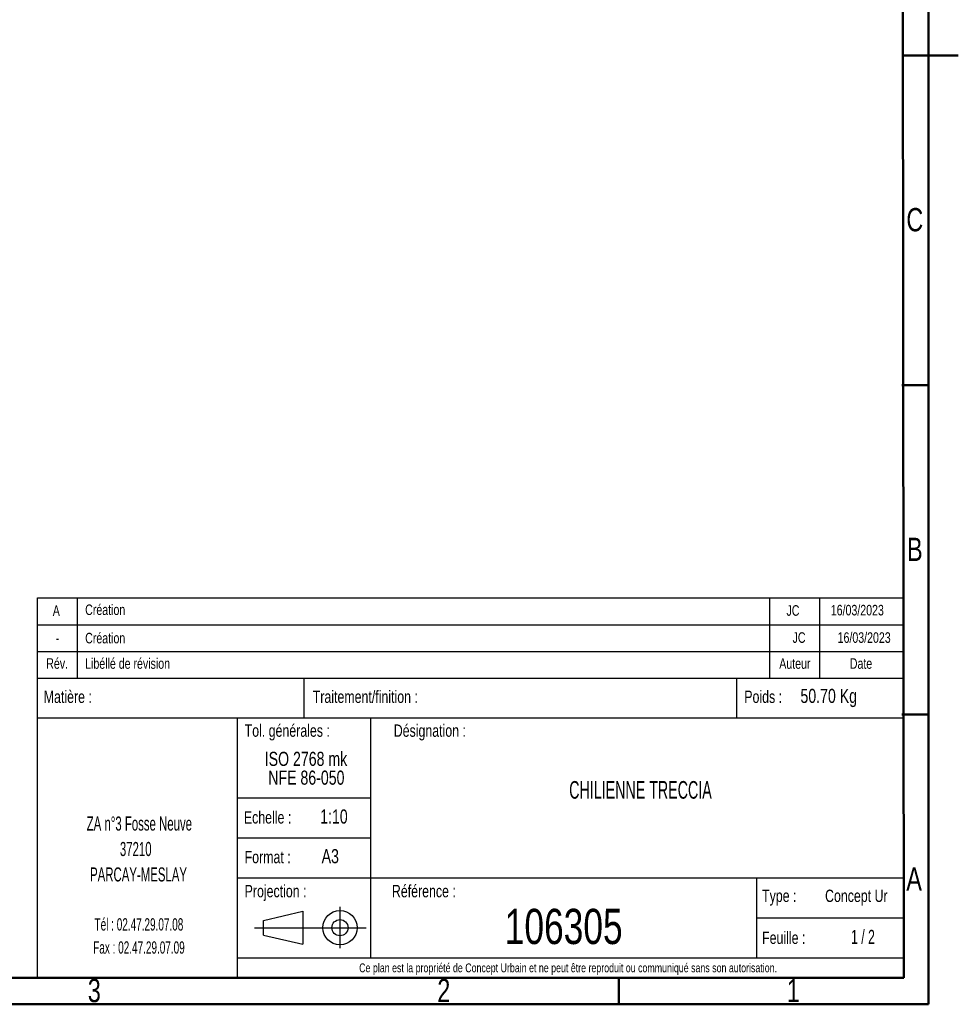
# Model space of a CAD drawing. Header units: millimetres. Extents: x 15 to 4185, y 60 to 2955.
# Tile 12 of 13: x 2775 to 4185, y 60 to 1539. Entities that reach past the tile are written whole.
import ezdxf

# ---------------------------------------------------------------- set-up
doc = ezdxf.new("R2010")
doc.units = ezdxf.units.MM
doc.header["$LTSCALE"] = 10
doc.layers.add('FORMAT', color=7, linetype='Continuous')
doc.styles.add('SLDTEXTSTYLE0', font='TXT', dxfattribs={"width": 0.605})
doc.styles.add('SLDTEXTSTYLE1', font='TXT', dxfattribs={"width": 0.75})
doc.styles.add('SLDTEXTSTYLE2', font='TXT', dxfattribs={"width": 0.65})

# ---------------------------------------------------------------- blocks, each defined once
blk = doc.blocks.new('Ancrage de la table de zones de pliage1')
at = {"layer": 'FORMAT', "color": 7}
for p, q in [((1995.1, 270.2), (1995.1, 208.2)), ((1880.3, 250.1), (1939.3, 263.7)), ((1939.3, 263.7), (1939.3, 214.5)), ((1939.3, 263.7), (1939.3, 214.5)), ((1866.7, 239.1), (2034.4, 239.1)), ((1880.3, 228.1), (1880.3, 250.1)), ((1880.3, 228.1), (1939.3, 214.5))]:
    blk.add_line(p, q, dxfattribs=at)
for radius in [25.7, 12.1]:
    blk.add_circle((1995.1, 239.1), radius, dxfattribs=at)

msp = doc.modelspace()

# ---------------------------------------------------------------- linework, layer by layer
at = {"color": 7, "linetype": 'Continuous', "lineweight": 50}
for p, q in [((4140, 2910), (4140, 60)), ((4100, 2870), (4103.279785, 100)), ((4185.01, 1485), (4099.99, 1485)), ((4100, 1485), (4140, 1485)), ((4100, 990), (4140, 990)), ((4100, 495), (4140, 495)), ((4103.279785, 100), (100, 100)), ((3675, 100), (3675, 60)), ((4140, 60), (60, 60))]:
    msp.add_line(p, q, dxfattribs=at)
at = {"layer": 'FORMAT'}
for p, q in [((2801.867901, 630), (2801.867901, 670.211085)), ((2801.867901, 670.211085), (4101.867901, 670.211085)), ((2861.867901, 630), (2861.867901, 670.211085)), ((3901.867901, 630), (3901.867901, 670.211085)), ((3976.867901, 630), (3976.867901, 670.211085)), ((2801.867901, 100), (2801.867901, 630)), ((2801.867901, 630), (4101.867901, 630)), ((2861.867901, 550), (2861.867901, 630)), ((3901.867901, 550), (3901.867901, 630)), ((3976.867901, 550), (3976.867901, 630)), ((2801.867901, 590), (4101.867901, 590)), ((2801.867901, 550), (4101.867901, 550)), ((3201.867901, 550), (3201.867901, 490)), ((3851.867901, 550), (3851.867901, 490)), ((2801.867901, 490), (4101.867901, 490)), ((3101.867901, 490), (3101.867901, 100)), ((3301.867901, 490), (3301.867901, 130)), ((3101.867901, 370), (3301.867901, 370)), ((3101.867901, 310), (3301.867901, 310)), ((3101.867901, 250), (4101.867901, 250)), ((3881.867901, 250), (3881.867901, 130)), ((3881.867901, 190), (4101.867901, 190)), ((3101.867901, 130), (4101.867901, 130))]:
    msp.add_line(p, q, dxfattribs=at)

# ---------------------------------------------------------------- block references
at = {"color": 7, "linetype": 'Continuous'}
msp.add_blockref('Ancrage de la table de zones de pliage1', (1261.059426, -64.04875), dxfattribs=at)

# ---------------------------------------------------------------- texts
at = {"color": 7, "linetype": 'Continuous', "lineweight": 0, "char_height": 35, "attachment_point": 2, "style": 'SLDTEXTSTYLE1'}
for s, insert in [('C', (4119.635417, 1255.760426)), ('B', (4119.732638, 760.760426)), ('A', (4118.602431, 265.760426)), ('3', (2887.147569, 98.260426)), ('2', (3412.147569, 98.260426)), ('1', (3937.147569, 98.260426))]:
    msp.add_mtext(s, dxfattribs=dict(at, insert=insert))
at = {"layer": 'FORMAT', "insert": (1104.180178, 1107.124571), "char_height": 224.8958333, "attachment_point": 1, "rotation": 30, "style": 'SLDTEXTSTYLE0'}
msp.add_mtext('COMMERCIAL', dxfattribs=at)
at = {"layer": 'FORMAT'}
for s, insert, char_height, attachment_point, style in [('A', (2830.070756, 659.141682), 15.875, 2, 'SLDTEXTSTYLE1'), ('Création', (2873.430967, 660.450697), 15.875, 1, 'SLDTEXTSTYLE1'), ('JC', (3936.632669, 659.3215), 15.875, 2, 'SLDTEXTSTYLE1'), ('16/03/2023', (4033.304719, 659.852465), 15.875, 2, 'SLDTEXTSTYLE1'), ('-', (2831.827478, 617.87614), 15.875, 2, 'SLDTEXTSTYLE1'), ('Création', (2873.430967, 617.87614), 15.875, 1, 'SLDTEXTSTYLE1'), ('JC', (3945.768953, 618.662114), 15.875, 2, 'SLDTEXTSTYLE1'), ('16/03/2023', (4043.583217, 618.662114), 15.875, 2, 'SLDTEXTSTYLE1'), ('Rév.', (2831.355271, 579.727664), 15.875, 2, 'SLDTEXTSTYLE1'), ('Libéllé de révision', (2873.430967, 579.727664), 15.875, 1, 'SLDTEXTSTYLE1'), ('Auteur', (3939.512595, 579.727664), 15.875, 2, 'SLDTEXTSTYLE1'), ('Date', (4038.844245, 579.727664), 15.875, 2, 'SLDTEXTSTYLE1'), ('Matière :', (2811.201648, 531.085578), 18.5208333, 1, 'SLDTEXTSTYLE1'), ('Traitement/finition :', (3215.252001, 531.085578), 18.52083333, 1, 'SLDTEXTSTYLE1'), ('Poids :', (3863.507046, 531.085578), 18.5208333, 1, 'SLDTEXTSTYLE1'), ('50.70 Kg', (3947.880582, 533.717186), 21.1666667, 1, 'SLDTEXTSTYLE1'), ('Tol. générales :', (3112.958595, 480.265494), 18.52, 1, 'SLDTEXTSTYLE1'), ('Désignation :', (3391.173753, 480.2406), 18.52083333, 2, 'SLDTEXTSTYLE1'), ('ISO 2768 mk', (3205.106657, 439.17135), 21.16666667, 2, 'SLDTEXTSTYLE1'), ('NFE 86-050', (3205.667673, 410.949128), 21.1666667, 2, 'SLDTEXTSTYLE1'), ('CHILIENNE TRECCIA', (3707.596673, 395.234907), 26.45833333, 2, 'SLDTEXTSTYLE0'), ('ZA n°3 Fosse Neuve', (2954.828575, 342.03579), 21.16666667, 2, 'SLDTEXTSTYLE0'), ('Echelle :', (3111.809617, 349.949473), 18.5208333, 1, 'SLDTEXTSTYLE1'), ('1:10', (3247.12081, 352.581082), 21.1666667, 2, 'SLDTEXTSTYLE1'), ('37210', (2949.399717, 303.813569), 21.1666667, 2, 'SLDTEXTSTYLE0'), ('Format :', (3112.958595, 290.40118), 18.5208333, 1, 'SLDTEXTSTYLE1'), ('A3', (3228.629375, 293.032789), 21.1666667, 1, 'SLDTEXTSTYLE1'), ('PARCAY-MESLAY', (2953.601194, 265.591348), 21.16666667, 2, 'SLDTEXTSTYLE0'), ('Projection :', (3112.958595, 239.210245), 18.52083333, 1, 'SLDTEXTSTYLE1'), ('Référence :', (3382.202724, 239.210245), 18.52083333, 2, 'SLDTEXTSTYLE1'), ('Type :', (3890.249772, 232.18688), 18.5208333, 1, 'SLDTEXTSTYLE1'), ('Concept Ur', (4031.824745, 232.186881), 18.5208333, 2, 'SLDTEXTSTYLE1'), ('Tél : 02.47.29.07.08', (2954.201436, 189.264023), 18.52083333, 2, 'SLDTEXTSTYLE0'), ('106305', (3592.2354, 203.408503), 52.9166667, 2, 'SLDTEXTSTYLE1'), ('Feuille :', (3890.249772, 169.197605), 18.5208333, 1, 'SLDTEXTSTYLE1'), ('1 / 2', (4041.799727, 171.829214), 21.1666667, 2, 'SLDTEXTSTYLE2'), ('Fax : 02.47.29.07.09', (2954.244311, 154.56958), 18.52083333, 2, 'SLDTEXTSTYLE0'), ('Ce plan est la propriété de Concept Urbain et ne peut être reproduit ou communiqué sans son autorisation.', (3598.84371, 121.364006), 13.229166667, 2, 'SLDTEXTSTYLE1')]:
    msp.add_mtext(s, dxfattribs=dict(at, insert=insert, char_height=char_height, attachment_point=attachment_point, style=style))

doc.saveas('drawing.dxf')
